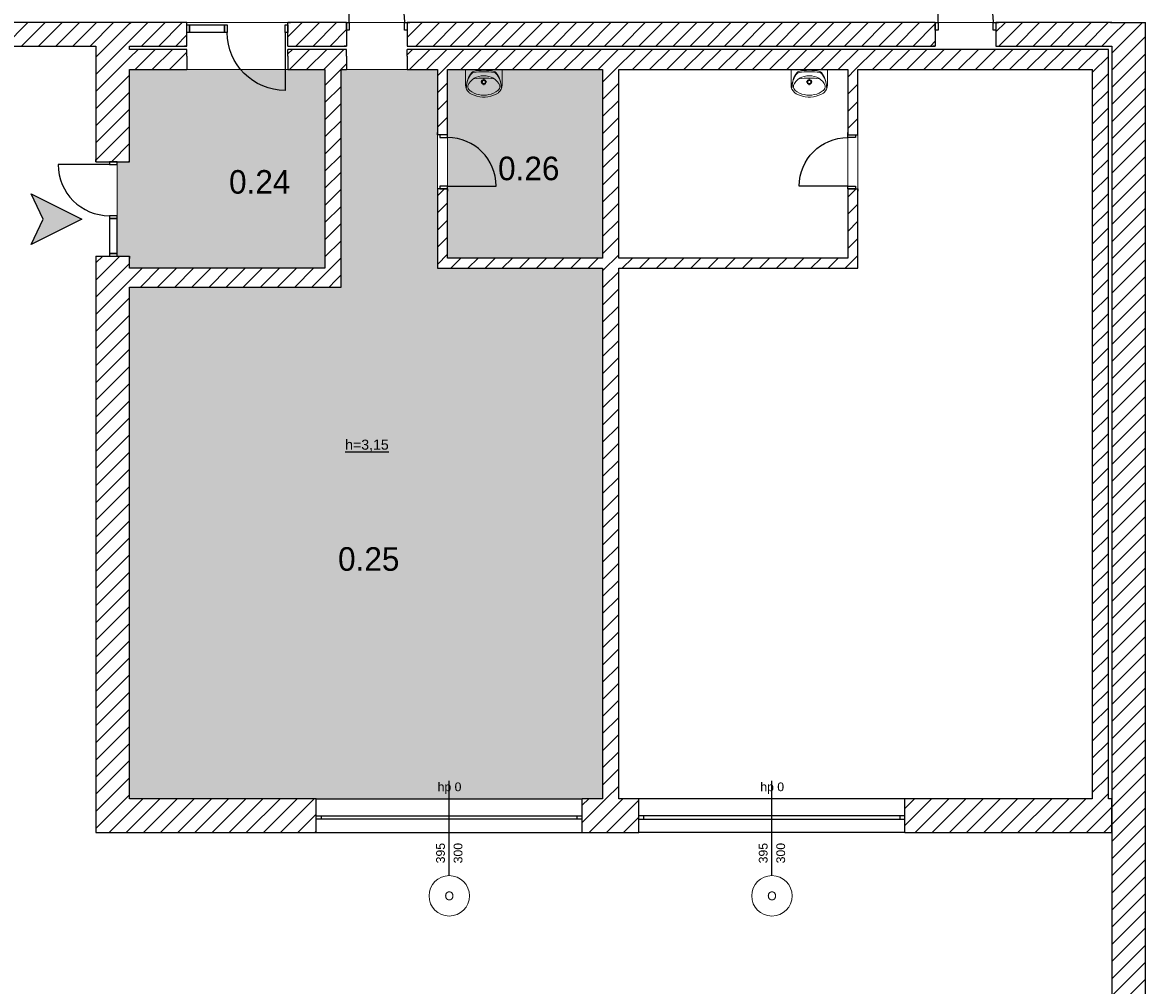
# Model space of a CAD drawing. Header units: millimetres. Extents: x -40063 to 512011, y 350190 to 687060.
# Tile 33 of 256: x 70586 to 87257, y 498809 to 513112. Entities that reach past the tile are written whole.
import ezdxf
from ezdxf.enums import TextEntityAlignment as Align

# ---------------------------------------------------------------- set-up
doc = ezdxf.new("R2010")
doc.units = ezdxf.units.MM
doc.layers.get('0').update_dxf_attribs({"color": 8})
for name, color, linetype in [('Elementy Modelu - Strefy', 8, 'Continuous'), ('Konstrukcja - Ściany zew', 8, 'Continuous'), ('Opisy - Teksty', 8, 'Continuous'), ('Wnętrze - Umeblowanie', 8, 'Continuous')]:
    doc.layers.add(name, color=color, linetype=linetype)
doc.styles.add('GENERATED_STYLE_1', font='arial.ttf')
doc.styles.add('GENERATED_STYLE_2', font='txt')
doc.styles.get("Standard").update_dxf_attribs({"font": 'arial.ttf'})
pattern_1 = [(45, (2007650.3, -1666877.53), (-127.279217, 127.279217), [])]

# ---------------------------------------------------------------- blocks, each defined once
blk = doc.blocks.new('sala przedszkolna A_0.25_24', base_point=(4350519, -2057905))
at = {"layer": 'Elementy Modelu - Strefy', "linetype": 'Continuous', "lineweight": 0}
blk.add_hatch(color=255, dxfattribs=at).paths.add_polyline_path([(4350150, -2050637), (4350070, -2050637), (4350070, -2053867), (4346930, -2053867), (4346930, -2061468), (4353950, -2061468), (4353950, -2053587), (4351500, -2053587), (4351500, -2050637), (4351050, -2050637)])
at = {"linetype": 'Continuous', "lineweight": 0, "flags": 1}
for tag in ['ROOM_NAME', 'ROOM_NUMBER', 'ROOM_AREA', 'ROOM_PERIM', 'ROOM_WALLS_SURF', 'ROOM_DOORS_SURF', 'ROOM_WINDS_SURF', 'ROOM_BASELEV', 'ROOM_HEIGHT', 'ROOM_NET_AREA', 'ROOM_REDUCED_AREA', 'ROOM_CALC_AREA', 'ROOM_VOLUME']:
    blk.add_attdef(tag, text='', height=200, dxfattribs=at).set_placement((4350519, -2057962), align=Align.BOTTOM_LEFT)
at = {"layer": 'Elementy Modelu - Strefy', "color": 5, "lineweight": 13, "insert": (4350024, -2057730), "char_height": 350, "attachment_point": 1, "style": 'GENERATED_STYLE_2'}
blk.add_mtext('{0.25}', dxfattribs=at)
blk = doc.blocks.new('magazyn_0.26_25', base_point=(4352903, -2052105))
at = {"layer": 'Elementy Modelu - Strefy', "linetype": 'Continuous', "lineweight": 0}
blk.add_hatch(color=255, dxfattribs=at).paths.add_polyline_path([(4351650, -2050637), (4351650, -2053437), (4353950, -2053437), (4353950, -2050637)])
at = {"linetype": 'Continuous', "lineweight": 0, "flags": 1}
for tag in ['ROOM_NAME', 'ROOM_NUMBER', 'ROOM_AREA', 'ROOM_PERIM', 'ROOM_WALLS_SURF', 'ROOM_DOORS_SURF', 'ROOM_WINDS_SURF', 'ROOM_BASELEV', 'ROOM_HEIGHT', 'ROOM_NET_AREA', 'ROOM_REDUCED_AREA', 'ROOM_CALC_AREA', 'ROOM_VOLUME']:
    blk.add_attdef(tag, text='', height=200, dxfattribs=at).set_placement((4352903, -2052162), align=Align.BOTTOM_LEFT)
at = {"layer": 'Elementy Modelu - Strefy', "color": 5, "lineweight": 13, "insert": (4352399, -2051930), "char_height": 350, "attachment_point": 1, "style": 'GENERATED_STYLE_2'}
blk.add_mtext('{0.26}', dxfattribs=at)
blk = doc.blocks.new('wiatrołap_0.24_28', base_point=(4348920, -2052305))
at = {"layer": 'Elementy Modelu - Strefy', "linetype": 'Continuous', "lineweight": 0}
blk.add_hatch(color=255, dxfattribs=at).paths.add_polyline_path([(4347780, -2050637), (4346930, -2050637), (4346930, -2052007), (4346746, -2052007), (4346746, -2053404), (4346930, -2053407), (4346930, -2053587), (4349830, -2053587), (4349830, -2050637), (4349280, -2050637)])
at = {"linetype": 'Continuous', "lineweight": 0, "flags": 1}
for tag in ['ROOM_NAME', 'ROOM_NUMBER', 'ROOM_AREA', 'ROOM_PERIM', 'ROOM_WALLS_SURF', 'ROOM_DOORS_SURF', 'ROOM_WINDS_SURF', 'ROOM_BASELEV', 'ROOM_HEIGHT', 'ROOM_NET_AREA', 'ROOM_REDUCED_AREA', 'ROOM_CALC_AREA', 'ROOM_VOLUME']:
    blk.add_attdef(tag, text='', height=200, dxfattribs=at).set_placement((4348920, -2052362), align=Align.BOTTOM_LEFT)
at = {"layer": 'Elementy Modelu - Strefy', "color": 5, "lineweight": 13, "insert": (4348406, -2052130), "char_height": 350, "attachment_point": 1, "style": 'GENERATED_STYLE_2'}
blk.add_mtext('{0.24}', dxfattribs=at)
blk = doc.blocks.new('Symbol Umywalka 16')
at = {"layer": 'Wnętrze - Umeblowanie', "color": 252, "linetype": 'Continuous', "lineweight": 5}
for p, q in [((0, 410), (540, 410)), ((0, 410), (0, 182)), ((355, 410), (185, 410)), ((540, 410), (540, 182)), ((253, 227), (224, 227)), ((270, 272), (270, 243)), ((270, 210), (270, 181)), ((315, 227), (287, 227))]:
    blk.add_line(p, q, dxfattribs=at)
for radius in [35, 25]:
    blk.add_circle((270, 227), radius, dxfattribs=at)
for centre, radius, start, end in [((353, 152), 340, 140.6648, 180.9072), ((319, 150), 305, 138.5245, 180.6767), ((124, 322), 45, 97.8304, 138.5245), ((126, 339), 45, 102.694, 140.6648), ((264, -277), 676, 89.4897, 102.694), ((275, -776), 1154, 90.245, 97.8304), ((275, -277), 676, 77.2285, 90.4328), ((264, -776), 1154, 82.0921, 89.6775), ((416, 322), 45, 41.398, 82.0921), ((415, 338), 45, 39.2578, 77.2285), ((186, 152), 340, 359.0153, 39.2578), ((221, 150), 305, 359.2458, 41.398), ((137, 176), 137, 177.5448, 231.2546), ((257, 79), 241, 122.8442, 158.4481), ((114, 162), 80.9, 176.0694, 229.1984), ((270, -701), 985, 81.1796, 98.8266), ((251, 75), 241, 85.394, 121.0561), ((289, 75), 241, 58.9439, 94.606), ((283, 79), 241, 21.5519, 57.1558), ((426, 162), 80.9, 310.8016, 3.9306), ((403, 176), 137, 308.7454, 2.4552), ((184, 235), 213, 231.3152, 242.8429), ((247, 327), 293, 230.7149, 260.0022), ((284, 444), 444, 243.7403, 265.7948), ((270, 347), 317, 256.4334, 283.5666), ((270, 270), 270, 265.9876, 274.0124), ((256, 444), 444, 274.2052, 296.2597), ((293, 327), 293, 279.9978, 309.2851), ((356, 235), 213, 297.1571, 308.6848)]:
    blk.add_arc(centre, radius, start, end, dxfattribs=at)
blk = doc.blocks.new('Ściana_54', base_point=(4362011, -2075453))
at = {"layer": 'Konstrukcja - Ściany zew', "linetype": 'Continuous'}
h = blk.add_hatch(dxfattribs=at)
h.set_pattern_fill('Bloczki_ceramiczne', color=256, style=0, pattern_type=2)
h.set_pattern_definition(pattern_1)
h.paths.add_polyline_path([(4362011, -2049937), (4361511, -2049937), (4361511, -2065553), (4361711, -2065553), (4361761, -2065553), (4362011, -2065553)])
at = {"layer": 'Konstrukcja - Ściany zew', "linetype": 'Continuous', "flags": 128}
for points in [[(4362011, -2065553), (4362011, -2049937)], [(4361511, -2050287), (4361511, -2065553)]]:
    blk.add_lwpolyline(points, dxfattribs=at)
blk = doc.blocks.new('Prosty otwór drzwiowy_4')
at = {"layer": 'Konstrukcja - Ściany zew', "linetype": 'Continuous'}
for p, q in [((-700, 0), (-700, 200)), ((700, 0), (700, 200)), ((-700, 0), (-700, -520)), ((700, 0), (700, -520))]:
    blk.add_line(p, q, dxfattribs=at)
blk = doc.blocks.new('Ściana_109', base_point=(4362011, -2049937))
at = {"layer": 'Konstrukcja - Ściany zew', "linetype": 'Continuous'}
h = blk.add_hatch(dxfattribs=at)
h.set_pattern_fill('Bloczki_ceramiczne', color=256, style=0, pattern_type=2)
h.set_pattern_definition(pattern_1)
h.paths.add_polyline_path([(4361291, -2048537), (4362011, -2048537), (4362011, -2044468), (4361291, -2044468)])
at = {"layer": 'Konstrukcja - Ściany zew', "linetype": 'Continuous', "flags": 128}
for points in [[(4361291, -2044468), (4361291, -2046758)], [(4362011, -2047802), (4362011, -2044468)], [(4361291, -2047028), (4361291, -2048537)], [(4362011, -2048537), (4362011, -2047922)]]:
    blk.add_lwpolyline(points, dxfattribs=at)
at = {"layer": 'Konstrukcja - Ściany zew', "linetype": 'Continuous', "zscale": 1000, "rotation": 90}
blk.add_blockref('Prosty otwór drzwiowy_4', (4361491, -2049237), dxfattribs=at)
blk = doc.blocks.new('Drzwi z panelem bocznym 16_6')
at = {"layer": 'Konstrukcja - Ściany zew', "linetype": 'Continuous'}
for p, q in [((660, 0), (660, 760)), ((-700, 200), (-737, 200)), ((-700, 200), (-700, 0)), ((700, 200), (700, 0)), ((700, 200), (737, 200)), ((-660, 0), (-700, 0)), ((-700, 0), (-700, -115)), ((-700, 0), (-700, -115)), ((-140, 0), (-660, 0)), ((-660, 0), (-660, -115)), ((-660, -115), (-660, 0)), ((-140, -115), (-140, 0)), ((-100, 0), (-140, 0)), ((-140, 0), (-140, -115)), ((-100, -115), (-100, 0)), ((700, 0), (660, 0)), ((660, 0), (660, -115)), ((700, -115), (700, 0)), ((700, 0), (700, -115)), ((-700, -115), (-660, -115)), ((-700, -115), (-700, -300)), ((-660, -115), (-140, -115)), ((-140, -115), (-100, -115)), ((660, -115), (700, -115)), ((700, -115), (700, -300)), ((-700, -300), (-737, -300)), ((700, -300), (737, -300))]:
    blk.add_line(p, q, dxfattribs=at)
blk.add_arc((660, 0), 760, 90, 180, dxfattribs=at)
blk = doc.blocks.new('Ściana_118', base_point=(4346930, -2049937))
at = {"layer": 'Konstrukcja - Ściany zew', "linetype": 'Continuous'}
h = blk.add_hatch(dxfattribs=at)
h.set_pattern_fill('Bloczki_ceramiczne', color=256, style=0, pattern_type=2)
h.set_pattern_definition(pattern_1)
h.paths.add_polyline_path([(4346430, -2050287), (4346430, -2052007), (4346630, -2052007), (4346745, -2052007), (4346930, -2052007), (4346930, -2049937)])
h = blk.add_hatch(dxfattribs=at)
h.set_pattern_fill('Bloczki_ceramiczne', color=256, style=0, pattern_type=2)
h.set_pattern_definition(pattern_1)
h.paths.add_polyline_path([(4346430, -2061968), (4346930, -2061468), (4346930, -2053407), (4346745, -2053407), (4346630, -2053407), (4346430, -2053407)])
for p, q in [((4346430, -2052007), (4346430, -2051970)), ((4346430, -2052007), (4346630, -2052007)), ((4346430, -2052007), (4346630, -2052007)), ((4346630, -2052007), (4346745, -2052007)), ((4346745, -2052007), (4346930, -2052007)), ((4346930, -2052007), (4346930, -2051970)), ((4346430, -2053407), (4346430, -2053444)), ((4346430, -2053407), (4346630, -2053407)), ((4346430, -2053407), (4346630, -2053407)), ((4346630, -2053407), (4346745, -2053407)), ((4346745, -2053407), (4346930, -2053407)), ((4346930, -2053407), (4346930, -2053444))]:
    blk.add_line(p, q, dxfattribs=at)
at = {"layer": 'Konstrukcja - Ściany zew', "linetype": 'Continuous', "flags": 128}
for points in [[(4346430, -2050287), (4346430, -2052007)], [(4346930, -2050337), (4346930, -2050287)], [(4346930, -2052007), (4346930, -2050637)], [(4346430, -2053407), (4346430, -2061968)], [(4346930, -2053587), (4346930, -2053407)], [(4346930, -2061468), (4346930, -2053867)]]:
    blk.add_lwpolyline(points, dxfattribs=at)
at = {"layer": 'Konstrukcja - Ściany zew', "linetype": 'Continuous', "zscale": 1000, "rotation": 90}
blk.add_blockref('Drzwi z panelem bocznym 16_6', (4346630, -2052707), dxfattribs=at)
blk = doc.blocks.new('Ściana_119', base_point=(4349830, -2053587))
at = {"layer": 'Konstrukcja - Ściany zew', "linetype": 'Continuous'}
h = blk.add_hatch(dxfattribs=at)
h.set_pattern_fill('Bloczki_ceramiczne', color=256, style=0, pattern_type=2)
h.set_pattern_definition(pattern_1)
h.paths.add_polyline_path([(4350070, -2053867), (4350070, -2050637), (4349830, -2050637), (4349830, -2053587)])
at = {"layer": 'Konstrukcja - Ściany zew', "linetype": 'Continuous', "flags": 128}
for points in [[(4349830, -2050637), (4349830, -2053587)], [(4350070, -2053867), (4350070, -2050637)]]:
    blk.add_lwpolyline(points, dxfattribs=at)
blk = doc.blocks.new('Ściana_120', base_point=(4349830, -2053587))
at = {"layer": 'Konstrukcja - Ściany zew', "linetype": 'Continuous'}
h = blk.add_hatch(dxfattribs=at)
h.set_pattern_fill('Bloczki_ceramiczne', color=256, style=0, pattern_type=2)
h.set_pattern_definition(pattern_1)
h.paths.add_polyline_path([(4349830, -2053587), (4346930, -2053587), (4346930, -2053867), (4350070, -2053867)])
at = {"layer": 'Konstrukcja - Ściany zew', "linetype": 'Continuous', "flags": 128}
for points in [[(4349830, -2053587), (4346930, -2053587)], [(4346930, -2053867), (4350070, -2053867)]]:
    blk.add_lwpolyline(points, dxfattribs=at)
blk = doc.blocks.new('Ściana_121', base_point=(4333103, -2049937))
at = {"layer": 'Konstrukcja - Ściany zew', "linetype": 'Continuous'}
h = blk.add_hatch(dxfattribs=at)
h.set_pattern_fill('Bloczki_ceramiczne', color=256, style=0, pattern_type=2)
h.set_pattern_definition(pattern_1)
h.paths.add_polyline_path([(4332753, -2050287), (4346430, -2050287), (4346930, -2049937), (4333103, -2049937)])
at = {"layer": 'Konstrukcja - Ściany zew', "linetype": 'Continuous', "flags": 128}
for points in [[(4337073, -2049937), (4333103, -2049937)], [(4338813, -2049937), (4337253, -2049937)], [(4346930, -2049937), (4339103, -2049937)], [(4332753, -2050287), (4346430, -2050287)]]:
    blk.add_lwpolyline(points, dxfattribs=at)
blk = doc.blocks.new('Drzwi 16_39')
at = {"layer": 'Konstrukcja - Ściany zew', "linetype": 'Continuous'}
for p, q in [((410, 0), (410, 820)), ((-450, 0), (-487, 0)), ((-410, 0), (-450, 0)), ((-450, 0), (-450, -115)), ((-450, 0), (-450, -115)), ((-410, -115), (-410, 0)), ((450, 0), (410, 0)), ((410, 0), (410, -115)), ((450, -115), (450, 0)), ((450, 0), (450, -115)), ((450, 0), (487, 0)), ((-450, -115), (-410, -115)), ((-450, -115), (-450, -350)), ((410, -115), (450, -115)), ((450, -115), (450, -350)), ((-450, -350), (-487, -350)), ((450, -350), (487, -350))]:
    blk.add_line(p, q, dxfattribs=at)
blk.add_arc((410, 0), 820, 90, 180, dxfattribs=at)
blk = doc.blocks.new('Drzwi z panelem bocznym 16_7')
at = {"layer": 'Konstrukcja - Ściany zew', "linetype": 'Continuous'}
for p, q in [((710, 0), (710, 860)), ((-750, 200), (-787, 200)), ((-750, 200), (-750, 0)), ((750, 200), (750, 0)), ((750, 200), (787, 200)), ((-710, 0), (-750, 0)), ((-750, 0), (-750, -115)), ((-750, 0), (-750, -115)), ((-190, 0), (-710, 0)), ((-710, 0), (-710, -115)), ((-710, -115), (-710, 0)), ((-190, -115), (-190, 0)), ((-150, 0), (-190, 0)), ((-190, 0), (-190, -115)), ((-150, -115), (-150, 0)), ((750, 0), (710, 0)), ((710, 0), (710, -115)), ((750, -115), (750, 0)), ((750, 0), (750, -115)), ((-750, -150), (-787, -150)), ((-750, -115), (-710, -115)), ((-750, -115), (-750, -150)), ((-710, -115), (-190, -115)), ((-190, -115), (-150, -115)), ((710, -115), (750, -115)), ((750, -115), (750, -150)), ((750, -150), (787, -150))]:
    blk.add_line(p, q, dxfattribs=at)
blk.add_arc((710, 0), 860, 90, 180, dxfattribs=at)
blk = doc.blocks.new('Ściana_122', base_point=(4346930, -2049937))
at = {"layer": 'Konstrukcja - Ściany zew', "linetype": 'Continuous'}
h = blk.add_hatch(dxfattribs=at)
h.set_pattern_fill('Bloczki_ceramiczne', color=256, style=0, pattern_type=2)
h.set_pattern_definition(pattern_1)
h.paths.add_polyline_path([(4347780, -2049937), (4346930, -2049937), (4346930, -2050287), (4347780, -2050287), (4347780, -2050087), (4347780, -2049972)])
h = blk.add_hatch(dxfattribs=at)
h.set_pattern_fill('Bloczki_ceramiczne', color=256, style=0, pattern_type=2)
h.set_pattern_definition(pattern_1)
h.paths.add_polyline_path([(4349280, -2050087), (4349280, -2050287), (4350150, -2050287), (4350150, -2050052), (4350150, -2049937), (4349280, -2049937), (4349280, -2049972)])
h = blk.add_hatch(dxfattribs=at)
h.set_pattern_fill('Bloczki_ceramiczne', color=256, style=0, pattern_type=2)
h.set_pattern_definition(pattern_1)
h.paths.add_polyline_path([(4351050, -2050287), (4358890, -2050287), (4358890, -2050052), (4358890, -2049937), (4351050, -2049937), (4351050, -2050052)])
h = blk.add_hatch(dxfattribs=at)
h.set_pattern_fill('Bloczki_ceramiczne', color=256, style=0, pattern_type=2)
h.set_pattern_definition(pattern_1)
h.paths.add_polyline_path([(4359790, -2049937), (4359790, -2050052), (4359790, -2050287), (4361511, -2050287), (4361511, -2049937)])
for p, q in [((4347780, -2049937), (4347743, -2049937)), ((4347780, -2049972), (4347780, -2049937)), ((4349280, -2049937), (4349317, -2049937)), ((4349280, -2049972), (4349280, -2049937)), ((4350150, -2049937), (4350113, -2049937)), ((4350150, -2049937), (4350150, -2050052)), ((4351050, -2049937), (4351087, -2049937)), ((4351050, -2049937), (4351050, -2050052)), ((4358890, -2049937), (4358853, -2049937)), ((4358890, -2049937), (4358890, -2050052)), ((4359790, -2049937), (4359827, -2049937)), ((4359790, -2049937), (4359790, -2050052)), ((4347780, -2050087), (4347780, -2049972)), ((4347780, -2050287), (4347780, -2050087)), ((4347780, -2050287), (4347780, -2050087)), ((4349280, -2050087), (4349280, -2049972)), ((4349280, -2050287), (4349280, -2050087)), ((4349280, -2050287), (4349280, -2050087)), ((4350150, -2050052), (4350150, -2050287)), ((4351050, -2050052), (4351050, -2050287)), ((4358890, -2050052), (4358890, -2050287)), ((4359790, -2050052), (4359790, -2050287)), ((4347780, -2050287), (4347743, -2050287)), ((4349280, -2050287), (4349317, -2050287)), ((4350150, -2050287), (4350113, -2050287)), ((4351050, -2050287), (4351087, -2050287)), ((4358890, -2050287), (4358853, -2050287)), ((4359790, -2050287), (4359827, -2050287))]:
    blk.add_line(p, q, dxfattribs=at)
at = {"layer": 'Konstrukcja - Ściany zew', "linetype": 'Continuous', "flags": 128}
for points in [[(4347780, -2049937), (4346930, -2049937)], [(4350150, -2049937), (4349280, -2049937)], [(4358890, -2049937), (4351050, -2049937)], [(4361511, -2049937), (4359790, -2049937)], [(4346930, -2050287), (4347780, -2050287)], [(4349280, -2050287), (4350150, -2050287)], [(4351050, -2050287), (4358890, -2050287)], [(4359790, -2050287), (4361511, -2050287)]]:
    blk.add_lwpolyline(points, dxfattribs=at)
at = {"layer": 'Konstrukcja - Ściany zew', "linetype": 'Continuous', "xscale": -1, "zscale": 1000}
for p in [(4350600, -2049937), (4359340, -2049937)]:
    blk.add_blockref('Drzwi 16_39', p, dxfattribs=at)
at = {"layer": 'Konstrukcja - Ściany zew', "linetype": 'Continuous', "xscale": -1, "zscale": 1000, "rotation": 180}
blk.add_blockref('Drzwi z panelem bocznym 16_7', (4348530, -2050087), dxfattribs=at)
blk = doc.blocks.new('Prosty otwór drzwiowy_5')
at = {"layer": 'Konstrukcja - Ściany zew', "linetype": 'Continuous'}
for p, q in [((-750, 0), (-750, 200)), ((750, 0), (750, 200)), ((-750, 0), (-750, -100)), ((750, 0), (750, -100))]:
    blk.add_line(p, q, dxfattribs=at)
blk = doc.blocks.new('Prosty otwór drzwiowy_6')
at = {"layer": 'Konstrukcja - Ściany zew', "linetype": 'Continuous'}
for p, q in [((-450, 0), (-450, 100)), ((-450, 0), (-450, -200)), ((450, 0), (450, 100)), ((450, 0), (450, -200))]:
    blk.add_line(p, q, dxfattribs=at)
blk = doc.blocks.new('Ściana_123', base_point=(4346930, -2050337))
at = {"layer": 'Konstrukcja - Ściany zew', "linetype": 'Continuous'}
h = blk.add_hatch(dxfattribs=at)
h.set_pattern_fill('Bloczki_ceramiczne', color=256, style=0, pattern_type=2)
h.set_pattern_definition(pattern_1)
h.paths.add_polyline_path([(4347780, -2050637), (4347780, -2050337), (4346930, -2050337), (4346930, -2050637)])
h = blk.add_hatch(dxfattribs=at)
h.set_pattern_fill('Bloczki_ceramiczne', color=256, style=0, pattern_type=2)
h.set_pattern_definition(pattern_1)
h.paths.add_polyline_path([(4350150, -2050637), (4350150, -2050337), (4349280, -2050337), (4349280, -2050637)])
h = blk.add_hatch(dxfattribs=at)
h.set_pattern_fill('Bloczki_ceramiczne', color=256, style=0, pattern_type=2)
h.set_pattern_definition(pattern_1)
h.paths.add_polyline_path([(4361221, -2050637), (4361461, -2050337), (4351050, -2050337), (4351050, -2050637)])
at = {"layer": 'Konstrukcja - Ściany zew', "linetype": 'Continuous', "flags": 128}
for points in [[(4347780, -2050337), (4346930, -2050337)], [(4350150, -2050337), (4349280, -2050337)], [(4361461, -2050337), (4351050, -2050337)], [(4346930, -2050637), (4347780, -2050637)], [(4349280, -2050637), (4349830, -2050637)], [(4350070, -2050637), (4350150, -2050637)], [(4351050, -2050637), (4351500, -2050637)], [(4351650, -2050637), (4353950, -2050637)], [(4354190, -2050637), (4357590, -2050637)], [(4357740, -2050637), (4361221, -2050637)]]:
    blk.add_lwpolyline(points, dxfattribs=at)
at = {"layer": 'Konstrukcja - Ściany zew', "linetype": 'Continuous', "xscale": -1, "zscale": 1000, "rotation": 180}
blk.add_blockref('Prosty otwór drzwiowy_5', (4348530, -2050437), dxfattribs=at)
at = {"layer": 'Konstrukcja - Ściany zew', "linetype": 'Continuous', "xscale": -1, "zscale": 1000}
blk.add_blockref('Prosty otwór drzwiowy_6', (4350600, -2050437), dxfattribs=at)
blk = doc.blocks.new('Drzwi 16_40')
at = {"layer": 'Konstrukcja - Ściany zew', "linetype": 'Continuous'}
for p, q in [((360, 0), (360, 720)), ((-400, 0), (-437, 0)), ((-360, 0), (-400, 0)), ((-400, 0), (-400, -115)), ((-400, 0), (-400, -115)), ((-360, -115), (-360, 0)), ((400, 0), (360, 0)), ((360, 0), (360, -115)), ((400, -115), (400, 0)), ((400, 0), (400, -115)), ((400, 0), (437, 0)), ((-400, -150), (-437, -150)), ((-400, -115), (-360, -115)), ((-400, -115), (-400, -150)), ((360, -115), (400, -115)), ((400, -115), (400, -150)), ((400, -150), (437, -150))]:
    blk.add_line(p, q, dxfattribs=at)
blk.add_arc((360, 0), 720, 90, 180, dxfattribs=at)
blk = doc.blocks.new('Ściana_124', base_point=(4351500, -2050337))
at = {"layer": 'Konstrukcja - Ściany zew', "linetype": 'Continuous'}
h = blk.add_hatch(dxfattribs=at)
h.set_pattern_fill('Bloczki_ceramiczne', color=256, style=0, pattern_type=2)
h.set_pattern_definition(pattern_1)
h.paths.add_polyline_path([(4351650, -2050637), (4351500, -2050637), (4351500, -2051607), (4351535, -2051607), (4351650, -2051607)])
h = blk.add_hatch(dxfattribs=at)
h.set_pattern_fill('Bloczki_ceramiczne', color=256, style=0, pattern_type=2)
h.set_pattern_definition(pattern_1)
h.paths.add_polyline_path([(4351500, -2053587), (4351650, -2053437), (4351650, -2052407), (4351535, -2052407), (4351500, -2052407)])
for p, q in [((4351500, -2051607), (4351500, -2051570)), ((4351650, -2051607), (4351650, -2051570)), ((4351535, -2051607), (4351500, -2051607)), ((4351650, -2051607), (4351535, -2051607)), ((4351500, -2052407), (4351500, -2052444)), ((4351535, -2052407), (4351500, -2052407)), ((4351650, -2052407), (4351535, -2052407)), ((4351650, -2052407), (4351650, -2052444))]:
    blk.add_line(p, q, dxfattribs=at)
at = {"layer": 'Konstrukcja - Ściany zew', "linetype": 'Continuous', "flags": 128}
for points in [[(4351500, -2050637), (4351500, -2051607)], [(4351650, -2051607), (4351650, -2050637)], [(4351500, -2052407), (4351500, -2053587)], [(4351650, -2053437), (4351650, -2052407)]]:
    blk.add_lwpolyline(points, dxfattribs=at)
at = {"layer": 'Konstrukcja - Ściany zew', "linetype": 'Continuous', "zscale": 1000, "rotation": 270}
blk.add_blockref('Drzwi 16_40', (4351650, -2052007), dxfattribs=at)
blk = doc.blocks.new('Ściana_125', base_point=(4353950, -2050337))
at = {"layer": 'Konstrukcja - Ściany zew', "linetype": 'Continuous'}
h = blk.add_hatch(dxfattribs=at)
h.set_pattern_fill('Bloczki_ceramiczne', color=256, style=0, pattern_type=2)
h.set_pattern_definition(pattern_1)
h.paths.add_polyline_path([(4353950, -2050637), (4353950, -2061468), (4354190, -2061468), (4354190, -2050637)])
at = {"layer": 'Konstrukcja - Ściany zew', "linetype": 'Continuous', "flags": 128}
for points in [[(4353950, -2050637), (4353950, -2053437)], [(4354190, -2053437), (4354190, -2050637)], [(4353950, -2053587), (4353950, -2061468)], [(4354190, -2061468), (4354190, -2053587)]]:
    blk.add_lwpolyline(points, dxfattribs=at)
blk = doc.blocks.new('Ściana_126', base_point=(4353950, -2053437))
at = {"layer": 'Konstrukcja - Ściany zew', "linetype": 'Continuous'}
h = blk.add_hatch(dxfattribs=at)
h.set_pattern_fill('Bloczki_ceramiczne', color=256, style=0, pattern_type=2)
h.set_pattern_definition(pattern_1)
h.paths.add_polyline_path([(4353950, -2053437), (4351650, -2053437), (4351500, -2053587), (4353950, -2053587)])
at = {"layer": 'Konstrukcja - Ściany zew', "linetype": 'Continuous', "flags": 128}
for points in [[(4353950, -2053437), (4351650, -2053437)], [(4351500, -2053587), (4353950, -2053587)]]:
    blk.add_lwpolyline(points, dxfattribs=at)
blk = doc.blocks.new('Okno 16_24')
at = {"layer": 'Konstrukcja - Ściany zew', "linetype": 'Continuous'}
for p, q in [((-1975, 200), (1975, 200)), ((-1900, 0), (-1975, 0)), ((-1975, 0), (-1975, -50)), ((-1900, -50), (-1900, 0)), ((1900, 0), (-1900, 0)), ((1975, 0), (1900, 0)), ((1900, 0), (1900, -50)), ((1975, 0), (1975, -50)), ((-1975, -50), (-1900, -50)), ((-1900, -50), (1900, -50)), ((1900, -50), (1975, -50)), ((-1975, -300), (1975, -300))]:
    blk.add_line(p, q, dxfattribs=at)
blk = doc.blocks.new('Znacznik O 16_66')
at = {"layer": 'Konstrukcja - Ściany zew', "linetype": 'Continuous'}
blk.add_line((0, 640), (0, -768), dxfattribs=at)
at = {"layer": 'Konstrukcja - Ściany zew', "color": 251, "linetype": 'Continuous', "lineweight": 13}
for start, end in [(0, 180), (180, 0)]:
    blk.add_arc((0, 940), 300, start, end, dxfattribs=at)
at = {"layer": 'Konstrukcja - Ściany zew', "char_height": 130, "attachment_point": 7, "style": 'GENERATED_STYLE_1'}
for s, insert, rotation in [('{O}', (70, 1007), 180), ('{300}', (-197, 457), 270), ('{395}', (63, 457), 270), ('{hp 0}', (173, -575), 180)]:
    blk.add_mtext(s, dxfattribs=dict(at, insert=insert, rotation=rotation))
blk = doc.blocks.new('Okno 16_25')
at = {"layer": 'Konstrukcja - Ściany zew', "linetype": 'Continuous'}
for p, q in [((-1975, 200), (1975, 200)), ((-1900, 0), (-1975, 0)), ((-1975, 0), (-1975, -50)), ((-1900, -50), (-1900, 0)), ((1900, 0), (-1900, 0)), ((1975, 0), (1900, 0)), ((1900, 0), (1900, -50)), ((1975, 0), (1975, -50)), ((-1975, -50), (-1900, -50)), ((-1900, -50), (1900, -50)), ((1900, -50), (1975, -50)), ((-1975, -300), (1975, -300))]:
    blk.add_line(p, q, dxfattribs=at)
blk = doc.blocks.new('Znacznik O 16_67')
at = {"layer": 'Konstrukcja - Ściany zew', "linetype": 'Continuous'}
blk.add_line((0, 640), (0, -768), dxfattribs=at)
at = {"layer": 'Konstrukcja - Ściany zew', "color": 251, "linetype": 'Continuous', "lineweight": 13}
for start, end in [(0, 180), (180, 0)]:
    blk.add_arc((0, 940), 300, start, end, dxfattribs=at)
at = {"layer": 'Konstrukcja - Ściany zew', "char_height": 130, "attachment_point": 7, "style": 'GENERATED_STYLE_1'}
for s, insert, rotation in [('{O}', (70, 1007), 180), ('{300}', (-197, 457), 270), ('{395}', (63, 457), 270), ('{hp 0}', (173, -575), 180)]:
    blk.add_mtext(s, dxfattribs=dict(at, insert=insert, rotation=rotation))
blk = doc.blocks.new('Ściana_127', base_point=(4361511, -2061468))
at = {"layer": 'Konstrukcja - Ściany zew', "linetype": 'Continuous'}
h = blk.add_hatch(dxfattribs=at)
h.set_pattern_fill('Bloczki_ceramiczne', color=256, style=0, pattern_type=2)
h.set_pattern_definition(pattern_1)
h.paths.add_polyline_path([(4346430, -2061968), (4349700, -2061968), (4349700, -2061768), (4349700, -2061718), (4349700, -2061468), (4346930, -2061468)])
h = blk.add_hatch(dxfattribs=at)
h.set_pattern_fill('Bloczki_ceramiczne', color=256, style=0, pattern_type=2)
h.set_pattern_definition(pattern_1)
h.paths.add_polyline_path([(4353650, -2061718), (4353650, -2061768), (4353650, -2061968), (4354490, -2061968), (4354490, -2061768), (4354490, -2061718), (4354490, -2061468), (4353650, -2061468)])
h = blk.add_hatch(dxfattribs=at)
h.set_pattern_fill('Bloczki_ceramiczne', color=256, style=0, pattern_type=2)
h.set_pattern_definition(pattern_1)
h.paths.add_polyline_path([(4358440, -2061968), (4361511, -2061968), (4361511, -2061468), (4358440, -2061468), (4358440, -2061718), (4358440, -2061768)])
for p, q in [((4349700, -2061718), (4349700, -2061468)), ((4353650, -2061718), (4353650, -2061468)), ((4354490, -2061718), (4354490, -2061468)), ((4358440, -2061718), (4358440, -2061468)), ((4349700, -2061768), (4349700, -2061718)), ((4349700, -2061968), (4349700, -2061768)), ((4353650, -2061768), (4353650, -2061718)), ((4353650, -2061968), (4353650, -2061768)), ((4354490, -2061768), (4354490, -2061718)), ((4354490, -2061968), (4354490, -2061768)), ((4358440, -2061768), (4358440, -2061718)), ((4358440, -2061968), (4358440, -2061768))]:
    blk.add_line(p, q, dxfattribs=at)
at = {"layer": 'Konstrukcja - Ściany zew', "linetype": 'Continuous', "flags": 128}
for points in [[(4349700, -2061468), (4346930, -2061468)], [(4353950, -2061468), (4353650, -2061468)], [(4354490, -2061468), (4354190, -2061468)], [(4361221, -2061468), (4358440, -2061468)], [(4361511, -2061468), (4361461, -2061468)], [(4361511, -2061968), (4361511, -2061468)], [(4346430, -2061968), (4349700, -2061968)], [(4353650, -2061968), (4354490, -2061968)], [(4358440, -2061968), (4361511, -2061968)]]:
    blk.add_lwpolyline(points, dxfattribs=at)
at = {"layer": 'Konstrukcja - Ściany zew', "rotation": 180}
for name, p in [('Znacznik O 16_66', (4351675, -2061968)), ('Znacznik O 16_67', (4356465, -2061968))]:
    blk.add_blockref(name, p, dxfattribs=at)
at = {"layer": 'Konstrukcja - Ściany zew', "linetype": 'Continuous', "xscale": -1, "zscale": 1000, "rotation": 180}
blk.add_blockref('Okno 16_24', (4351675, -2061768), dxfattribs=at)
at = {"layer": 'Konstrukcja - Ściany zew', "linetype": 'Continuous', "zscale": 1000, "rotation": 180}
blk.add_blockref('Okno 16_25', (4356465, -2061768), dxfattribs=at)
blk = doc.blocks.new('Drzwi 16_41')
at = {"layer": 'Konstrukcja - Ściany zew', "linetype": 'Continuous'}
for p, q in [((360, 0), (360, 720)), ((-400, 0), (-437, 0)), ((-360, 0), (-400, 0)), ((-400, 0), (-400, -115)), ((-400, 0), (-400, -115)), ((-360, -115), (-360, 0)), ((400, 0), (360, 0)), ((360, 0), (360, -115)), ((400, -115), (400, 0)), ((400, 0), (400, -115)), ((400, 0), (437, 0)), ((-400, -150), (-437, -150)), ((-400, -115), (-360, -115)), ((-400, -115), (-400, -150)), ((360, -115), (400, -115)), ((400, -115), (400, -150)), ((400, -150), (437, -150))]:
    blk.add_line(p, q, dxfattribs=at)
blk.add_arc((360, 0), 720, 90, 180, dxfattribs=at)
blk = doc.blocks.new('Ściana_128', base_point=(4357740, -2050337))
at = {"layer": 'Konstrukcja - Ściany zew', "linetype": 'Continuous'}
h = blk.add_hatch(dxfattribs=at)
h.set_pattern_fill('Bloczki_ceramiczne', color=256, style=0, pattern_type=2)
h.set_pattern_definition(pattern_1)
h.paths.add_polyline_path([(4357590, -2050637), (4357590, -2051607), (4357705, -2051607), (4357740, -2051607), (4357740, -2050637)])
h = blk.add_hatch(dxfattribs=at)
h.set_pattern_fill('Bloczki_ceramiczne', color=256, style=0, pattern_type=2)
h.set_pattern_definition(pattern_1)
h.paths.add_polyline_path([(4357590, -2053437), (4357740, -2053587), (4357740, -2052407), (4357705, -2052407), (4357590, -2052407)])
for p, q in [((4357590, -2051607), (4357590, -2051570)), ((4357740, -2051607), (4357740, -2051570)), ((4357590, -2051607), (4357705, -2051607)), ((4357705, -2051607), (4357740, -2051607)), ((4357590, -2052407), (4357590, -2052444)), ((4357590, -2052407), (4357705, -2052407)), ((4357705, -2052407), (4357740, -2052407)), ((4357740, -2052407), (4357740, -2052444))]:
    blk.add_line(p, q, dxfattribs=at)
at = {"layer": 'Konstrukcja - Ściany zew', "linetype": 'Continuous', "flags": 128}
for points in [[(4357590, -2050637), (4357590, -2051607)], [(4357740, -2051607), (4357740, -2050637)], [(4357590, -2052407), (4357590, -2053437)], [(4357740, -2053587), (4357740, -2052407)]]:
    blk.add_lwpolyline(points, dxfattribs=at)
at = {"layer": 'Konstrukcja - Ściany zew', "linetype": 'Continuous', "xscale": -1, "zscale": 1000, "rotation": 90}
blk.add_blockref('Drzwi 16_41', (4357590, -2052007), dxfattribs=at)
blk = doc.blocks.new('Ściana_129', base_point=(4353950, -2053437))
at = {"layer": 'Konstrukcja - Ściany zew', "linetype": 'Continuous'}
h = blk.add_hatch(dxfattribs=at)
h.set_pattern_fill('Bloczki_ceramiczne', color=256, style=0, pattern_type=2)
h.set_pattern_definition(pattern_1)
h.paths.add_polyline_path([(4354190, -2053587), (4357740, -2053587), (4357590, -2053437), (4354190, -2053437)])
at = {"layer": 'Konstrukcja - Ściany zew', "linetype": 'Continuous', "flags": 128}
for points in [[(4357590, -2053437), (4354190, -2053437)], [(4354190, -2053587), (4357740, -2053587)]]:
    blk.add_lwpolyline(points, dxfattribs=at)
blk = doc.blocks.new('Ściana_130', base_point=(4361461, -2050337))
at = {"layer": 'Konstrukcja - Ściany zew', "linetype": 'Continuous'}
h = blk.add_hatch(dxfattribs=at)
h.set_pattern_fill('Bloczki_ceramiczne', color=256, style=0, pattern_type=2)
h.set_pattern_definition(pattern_1)
h.paths.add_polyline_path([(4361221, -2050637), (4361221, -2061468), (4361461, -2061468), (4361461, -2050337)])
at = {"layer": 'Konstrukcja - Ściany zew', "linetype": 'Continuous', "flags": 128}
for points in [[(4361461, -2061468), (4361461, -2050337)], [(4361221, -2050637), (4361221, -2061468)]]:
    blk.add_lwpolyline(points, dxfattribs=at)

msp = doc.modelspace()

# ---------------------------------------------------------------- hatches: boundary and pattern name
at = {"layer": 'Konstrukcja - Ściany zew', "linetype": 'Continuous', "lineweight": 0}
msp.add_hatch(color=8, dxfattribs=at).paths.add_polyline_path([(70715.52889, 510566.03481), (71464.73667, 510191.43092), (70715.52889, 509816.82703), (70891.39926, 510191.43092)])

# ---------------------------------------------------------------- linework, layer by layer
at = {"layer": 'Elementy Modelu - Strefy', "color": 255, "linetype": 'Continuous', "lineweight": 0, "flags": 128}
msp.add_lwpolyline([(64349.81376, 513112.28607), (73026.47301, 513112.28607), (74526.47301, 513112.28607), (87257.16407, 513112.28607), (87257.16407, 481076.58916)], dxfattribs=at)
for points in [[(73026.47301, 512412.28607), (72176.47301, 512412.28607), (72176.47301, 511042.28607), (71992.21275, 511042.28607), (71992.21275, 509644.65799), (72176.47301, 509642.28607), (72176.47301, 509462.28607), (75076.47301, 509462.28607), (75076.47301, 512412.28607), (74526.47301, 512412.28607)], [(75396.47301, 512412.28607), (75316.47301, 512412.28607), (75316.47301, 509182.28607), (72176.47301, 509182.28607), (72176.47301, 501580.87089), (79196.47301, 501580.87089), (79196.47301, 509462.28607), (76746.47301, 509462.28607), (76746.47301, 512412.28607), (76296.47301, 512412.28607)], [(76896.47301, 512412.28607), (76896.47301, 509612.28607), (79196.47301, 509612.28607), (79196.47301, 512412.28607)], [(79436.47301, 512412.28607), (79436.47301, 509612.28607), (82836.47301, 509612.28607), (82836.47301, 512412.28607)], [(84136.47301, 512412.28607), (82986.47301, 512412.28607), (82986.47301, 509462.28607), (79436.47301, 509462.28607), (79436.47301, 501580.87089), (86467.16407, 501580.87089), (86467.16407, 512412.28607), (85036.47301, 512412.28607)]]:
    msp.add_lwpolyline(points, close=True, dxfattribs=at)
at = {"layer": 'Konstrukcja - Ściany zew', "linetype": 'Continuous', "flags": 128}
msp.add_lwpolyline([(70715.52889, 510566.03481), (71464.73667, 510191.43092), (70715.52889, 509816.82703), (70891.39926, 510191.43092)], close=True, dxfattribs=at)

# ---------------------------------------------------------------- block references
at = {"layer": 'Elementy Modelu - Strefy', "color": 5, "linetype": 'Continuous', "lineweight": 13}
for name, p in [('wiatrołap_0.24_28', (74166.31375, 510744.4305)), ('sala przedszkolna A_0.25_24', (75765.6219, 505144.15043)), ('magazyn_0.26_25', (78149.735, 510944.17421))]:
    msp.add_blockref(name, p, dxfattribs=at)
at = {"layer": 'Konstrukcja - Ściany zew'}
for name, p in [('Ściana_109', (87257.16407, 513112.28607)), ('Ściana_122', (72176.47301, 513112.28607)), ('Ściana_121', (58349.81376, 513112.28607)), ('Ściana_118', (72176.47301, 513112.28607)), ('Ściana_54', (87257.16407, 487596.25793)), ('Ściana_123', (72176.47301, 512712.28607)), ('Ściana_130', (86707.16407, 512712.28607)), ('Ściana_119', (75076.47301, 509462.28607)), ('Ściana_124', (76746.47301, 512712.28607)), ('Ściana_125', (79196.47301, 512712.28607)), ('Ściana_128', (82986.47301, 512712.28607)), ('Ściana_126', (79196.47301, 509612.28607)), ('Ściana_129', (79196.47301, 509612.28607)), ('Ściana_120', (75076.47301, 509462.28607)), ('Ściana_127', (86757.16407, 501580.87089))]:
    msp.add_blockref(name, p, dxfattribs=at)
at = {"layer": 'Wnętrze - Umeblowanie', "color": 252, "linetype": 'Continuous', "lineweight": 5, "zscale": 1000}
for p in [(77164.30989, 512002.24007), (81995.5922, 512002.24007)]:
    msp.add_blockref('Symbol Umywalka 16', p, dxfattribs=at)

# ---------------------------------------------------------------- texts
at = {"layer": 'Opisy - Teksty', "linetype": 'Continuous', "insert": (75376.16125, 506916.90627), "char_height": 150, "attachment_point": 1, "style": 'GENERATED_STYLE_1'}
msp.add_mtext('{\\Lh=3,15}', dxfattribs=at)

doc.saveas('drawing.dxf')
